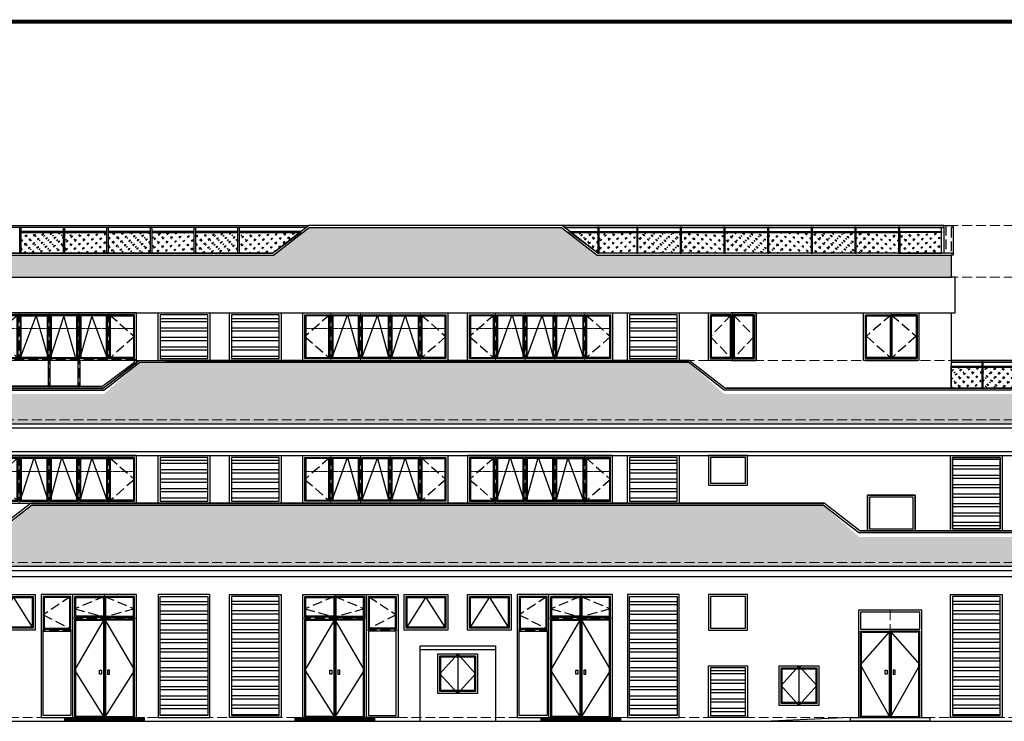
# Model space of a CAD drawing. Extents: x 447288 to 563800, y -194684 to 241749.
# Tile 68 of 91: x 502313 to 527129, y 3407 to 21095. Entities that reach past the tile are written whole.
import ezdxf

# ---------------------------------------------------------------- set-up
doc = ezdxf.new("R2010")
doc.units = 0
doc.header["$LTSCALE"] = 1000
doc.linetypes.add('__DASH', pattern=[0.35, 0.25, -0.1])
doc.linetypes.add('DASH', pattern=[0.35, 0.25, -0.1])
doc.layers.add('A-ASIS', color=115, linetype='DASH', lineweight=0, plot=False)
for name, color, linetype in [('A-ELEV-HATCH', 8, 'Continuous'), ('A-ELEV-HRAL', 3, 'Continuous'), ('A-ELEV-WIN1', 135, 'Continuous'), ('A-GRND', 7, 'Continuous'), ('A-OVER', 7, 'Continuous'), ('A-PUB_HATCH', 8, 'Continuous')]:
    doc.layers.add(name, color=color, linetype=linetype)

# ---------------------------------------------------------------- blocks, each defined once
blk = doc.blocks.new('dfgdry')
at = {"layer": 'A-ASIS', "color": 3, "linetype": '__DASH', "ltscale": 0.1}
for points in [[(680624, 58834), (679999, 58834), (679999, 59184), (680624, 59184)], [(682924, 58834), (683549, 58834), (683549, 59184), (682924, 59184)]]:
    blk.add_lwpolyline(points, close=True, dxfattribs=at)
at = {"layer": 'A-ASIS'}
for points in [[(680649, 59234), (680649, 58034)], [(681399, 59234), (681399, 58034)], [(682149, 59234), (682149, 58034)], [(682899, 59234), (682899, 58034)]]:
    blk.add_lwpolyline(points, dxfattribs=at)
at = {"layer": 'A-ASIS', "color": 2, "linetype": '__DASH', "ltscale": 0.1}
for points in [[(680674, 58834), (681374, 58834), (681374, 59184), (680674, 59184)], [(682124, 58834), (681424, 58834), (681424, 59184), (682124, 59184)], [(682874, 58834), (682174, 58834), (682174, 59184), (682874, 59184)]]:
    blk.add_lwpolyline(points, close=True, dxfattribs=at)
at = {"layer": 'A-ELEV-WIN1'}
for points in [[(679949, 59234), (683599, 59234), (683599, 58034), (679949, 58034)], [(679949, 59234), (683599, 59234), (683599, 58034), (679949, 58034)], [(680599, 59159), (680024, 59159), (680024, 58109), (680599, 58109)], [(681349, 59159), (680699, 59159), (680699, 58109), (681349, 58109)], [(681449, 59159), (682099, 59159), (682099, 58109), (681449, 58109)], [(682199, 59159), (682849, 59159), (682849, 58109), (682199, 58109)], [(682949, 59159), (683524, 59159), (683524, 58109), (682949, 58109)]]:
    blk.add_lwpolyline(points, close=True, dxfattribs=at)
for points in [[(681374, 58084), (679999, 58084), (679999, 59184), (681374, 59184)], [(680624, 59184), (680624, 58084)], [(680674, 59184), (680674, 58084)], [(680674, 58084), (681074, 59184), (681374, 58084)], [(681374, 59184), (681374, 58084)], [(681424, 59184), (682124, 59184)], [(681424, 59184), (681424, 58084)], [(682124, 58084), (681824, 59184), (681424, 58084)], [(682124, 58084), (682124, 59184)], [(682174, 59184), (682874, 59184)], [(682174, 58084), (682174, 59184)], [(682874, 58084), (682524, 59184), (682174, 58084)], [(682874, 58084), (682874, 59184)], [(682924, 59184), (683549, 59184), (683549, 58084), (682924, 58084)], [(682924, 58084), (682924, 59184)], [(682124, 58084), (681424, 58084)], [(682874, 58084), (682174, 58084)]]:
    blk.add_lwpolyline(points, dxfattribs=at)
at = {"layer": 'A-ELEV-WIN1', "linetype": '__DASH'}
for points in [[(680624, 59184), (679999, 58634), (680624, 58084)], [(682924, 59184), (683549, 58634), (682924, 58084)]]:
    blk.add_lwpolyline(points, dxfattribs=at)
blk = doc.blocks.new('dfdsv')
at = {"layer": 'A-ELEV-WIN1'}
for points in [[(676749, 53234), (676749, 54234), (677749, 54234), (677749, 53234)], [(676799, 53284), (676799, 54184), (677699, 54184), (677699, 53284)], [(676824, 53309), (676824, 54159), (677674, 54159), (677674, 53309)]]:
    blk.add_lwpolyline(points, close=True, dxfattribs=at)
for points in [[(677248, 54234), (676799, 53734), (677249, 53234), (677699, 53734), (677249, 54234)], [(677248, 54234), (677249, 53234)]]:
    blk.add_lwpolyline(points, dxfattribs=at)
blk = doc.blocks.new('asdaf')
at = {"layer": 'A-OVER'}
blk.add_lwpolyline([(676299, 52534), (676299, 54434), (678199, 54434), (678199, 52534)], dxfattribs=at)
blk.add_lwpolyline([(676299, 54434), (678199, 54434), (678199, 54334), (676299, 54334)], close=True, dxfattribs=at)
blk.add_blockref('dfdsv', (0, 0), dxfattribs=at)
blk = doc.blocks.new('ASDFF')
at = {"layer": 'A-ELEV-WIN1'}
for points in [[(676499, 55334), (677599, 55334), (677599, 54434), (676499, 54434)], [(676549, 55284), (677549, 55284), (677549, 54484), (676549, 54484)], [(676574, 55259), (677524, 55259), (677524, 54509), (676574, 54509)]]:
    blk.add_lwpolyline(points, close=True, dxfattribs=at)
blk.add_lwpolyline([(676574, 54509), (677049, 55259), (677524, 54509)], dxfattribs=at)
blk = doc.blocks.new('SDFGSDGF')
at = {"layer": 'A-ELEV-WIN1'}
h = blk.add_hatch(dxfattribs=at)
h.set_pattern_fill('ANSI32', color=256, scale=50, angle=315, style=0)
h.set_pattern_definition([(0, (0, 0), (6e-14, 238.125), []), (0, (79.38, -79.38), (6e-14, 238.125), [])])
h.paths.add_polyline_path([(678369, 55684), (679569, 55684), (679569, 52684), (678369, 52684)])
for points in [[(679619, 55734), (678319, 55734), (678319, 52634), (679619, 52634)], [(678369, 55684), (679569, 55684), (679569, 52684), (678369, 52684)]]:
    blk.add_lwpolyline(points, close=True, dxfattribs=at)
blk = doc.blocks.new('DFBDF')
at = {"layer": 'A-ASIS'}
for p, q in [((680799, 55734), (680799, 52634)), ((681599, 52634), (681599, 55734)), ((681599, 52634), (681599, 55734)), ((681599, 55134), (679999, 55134)), ((681599, 54835), (682399, 54835))]:
    blk.add_line(p, q, dxfattribs=at)
at = {"layer": 'A-ELEV-WIN1'}
for points in [[(679999, 55734), (682399, 55734), (682399, 52634), (681599, 52634), (681599, 52634), (679999, 52634), (679999, 52634), (679999, 52634)], [(680049, 55684), (681549, 55684), (681549, 55159), (680049, 55159)], [(680049, 55684), (680799, 55684), (680799, 55159), (680049, 55159)], [(680074, 55659), (680774, 55659), (680774, 55184), (680074, 55184)], [(680799, 55159), (681549, 55159), (681549, 55684), (680799, 55684)], [(680824, 55184), (681524, 55184), (681524, 55659), (680824, 55659)], [(681599, 55734), (682399, 55734), (682399, 52634), (681599, 52634)], [(681649, 55684), (682349, 55684), (682349, 54860), (681649, 54860)], [(681674, 55659), (682324, 55659), (682324, 54885), (681674, 54885)], [(680049, 55109), (680799, 55109), (680799, 52634), (680049, 52634)], [(681549, 55109), (680799, 55109), (680799, 52634), (681549, 52634)], [(680074, 55084), (680774, 55084), (680774, 52659), (680074, 52659)], [(681524, 55084), (680824, 55084), (680824, 52659), (681524, 52659)], [(682349, 54810), (681649, 54810), (681649, 52684), (682349, 52684)], [(680674, 53822), (680724, 53822), (680724, 53722), (680674, 53722)], [(680924, 53822), (680874, 53822), (680874, 53722), (680924, 53722)]]:
    blk.add_lwpolyline(points, close=True, dxfattribs=at)
at = {"layer": 'A-ELEV-WIN1', "linetype": '__DASH'}
for points in [[(680799, 55684), (680049, 55372), (680799, 55159)], [(680799, 55684), (681549, 55372), (680799, 55159)], [(681649, 55684), (682349, 55222), (681649, 54860)]]:
    blk.add_lwpolyline(points, dxfattribs=at)
at = {"layer": 'A-ELEV-WIN1'}
blk.add_lwpolyline([(680799, 55109), (680049, 53822), (680799, 52634), (681549, 53822), (680799, 55109)], dxfattribs=at)
at = {"layer": 'A-OVER'}
blk.add_lwpolyline([(679999, 55734), (682399, 55734), (682399, 52634), (682099, 52634), (682099, 52634), (680499, 52634), (680499, 52634), (679999, 52634)], close=True, dxfattribs=at)
blk = doc.blocks.new('SDFDS')
at = {"layer": 'A-ASIS'}
for p, q in [((721099, 52634), (721099, 55334)), ((721899, 55334), (721899, 52634))]:
    blk.add_line(p, q, dxfattribs=at)
at = {"layer": 'A-ELEV-WIN1'}
for points in [[(722649, 55284), (721149, 55284), (721149, 54859), (722649, 54859)], [(721149, 54809), (721899, 54809), (721899, 52634), (721149, 52634)], [(721174, 54784), (721874, 54784), (721874, 52659), (721174, 52659)], [(722649, 54809), (721899, 54809), (721899, 52634), (722649, 52634)], [(722624, 54784), (721924, 54784), (721924, 52659), (722624, 52659)], [(721774, 53822), (721824, 53822), (721824, 53722), (721774, 53722)], [(722024, 53822), (721974, 53822), (721974, 53722), (722024, 53722)]]:
    blk.add_lwpolyline(points, close=True, dxfattribs=at)
blk.add_lwpolyline([(721899, 54809), (722649, 53959), (721899, 52634), (721149, 53959), (721899, 54809)], dxfattribs=at)
blk = doc.blocks.new('SDFGDSG')
at = {"layer": 'A-ELEV-WIN1'}
h = blk.add_hatch(dxfattribs=at)
h.set_pattern_fill('ANSI32', color=256, scale=50, angle=315, style=0)
h.set_pattern_definition([(0, (0, 3900), (6e-14, 238.125), []), (0, (79.38, 3820.63), (6e-14, 238.125), [])])
h.paths.add_polyline_path([(774329, 59184), (773129, 59184), (773129, 57384), (774329, 57384)])
for points in [[(773079, 59234), (774379, 59234), (774379, 57334), (773079, 57334)], [(773079, 59234), (774379, 59234), (774379, 57334), (773079, 57334)], [(774329, 59184), (773129, 59184), (773129, 57384), (774329, 57384)], [(773129, 59184), (774329, 59184), (774329, 57384), (773129, 57384)]]:
    blk.add_lwpolyline(points, close=True, dxfattribs=at)
blk = doc.blocks.new('DFGDGHR')
at = {"layer": 'A-OVER'}
h = blk.add_hatch(dxfattribs=at)
h.set_pattern_fill('玻璃1', color=8, scale=20)
h.set_pattern_definition([(45, (48967.07, 67708.13), (-97.976716, 97.976716), [44.8, -115.2]), (45, (48986.27, 67716.13), (-97.976716, 97.976716), [19.2, -140.8]), (45, (48967.07, 67716.13), (-97.976716, 97.976716), [32, -128]), (45, (48976.67, 67708.13), (107.48023, -107.48023), [40, -120]), (45, (48967.07, 67700.13), (-97.976716, 97.976716), [64, -96]), (45, (48967.07, 67724.13), (-97.976716, 97.976716), [16, -144])])
h.paths.add_polyline_path([(722759, 88447), (721689, 88447), (721689, 87922), (722759, 87922)])
at = {"layer": 'A-ELEV-HRAL', "color": 46}
for points in [[(721659, 88572), (721689, 88572), (721689, 87922), (721659, 87922)], [(721689, 88447), (722759, 88447), (722759, 88472), (721689, 88472)]]:
    blk.add_lwpolyline(points, close=True, dxfattribs=at)
at = {"layer": 'A-OVER', "color": 8}
blk.add_lwpolyline([(722759, 88447), (721689, 88447), (721689, 87922), (722759, 87922)], close=True, dxfattribs=at)
blk = doc.blocks.new('DFZAG')
at = {"layer": 'A-ASIS'}
for points in [[(700, 0), (700, -1150)], [(1450, 1), (1450, -1899)], [(2200, 1), (2200, -1899)], [(2950, 0), (2950, -1150)], [(3625, -1175), (50, -1175)]]:
    blk.add_lwpolyline(points, dxfattribs=at)
at = {"layer": 'A-ASIS', "color": 3, "linetype": '__DASH', "ltscale": 0.1}
for points in [[(675, -50), (50, -50), (50, -400), (675, -400)], [(2975, -50), (3600, -50), (3600, -400), (2975, -400)]]:
    blk.add_lwpolyline(points, close=True, dxfattribs=at)
at = {"layer": 'A-ASIS', "color": 2, "linetype": '__DASH', "ltscale": 0.1}
for points in [[(725, -49), (1425, -49), (1425, -400), (725, -400)], [(2175, -49), (1475, -49), (1475, -400), (2175, -400)], [(2925, -49), (2225, -49), (2225, -400), (2925, -400)]]:
    blk.add_lwpolyline(points, close=True, dxfattribs=at)
at = {"layer": 'A-ELEV-WIN1'}
for points in [[(3650, -1258), (3650, 0), (0, 0), (0, -1900), (2815, -1900), (3650, -1258)], [(3650, -1265), (3650, 0), (0, 0), (0, -1900), (2815, -1900)], [(3600, -1244), (3600, -50), (50, -50), (50, -1850), (2794, -1850)], [(675, -1150), (675, -50), (50, -50), (50, -1150)], [(1425, -1149), (1425, -49), (725, -50), (725, -1150)], [(725, -1150), (1125, -75), (1425, -1149)], [(1475, -1149), (1475, -49), (2175, -50), (2175, -1150)], [(2125, -1150), (1825, -75), (1475, -1149)], [(2225, -1149), (2225, -49), (2925, -50), (2925, -1150)], [(2925, -1150), (2525, -75), (2225, -1149)], [(3600, -1150), (3600, -50), (2975, -50), (2975, -1150)], [(3600, -1150), (75, -1150)], [(3600, -1200), (75, -1200)], [(2815, -1900), (3650, -1265)]]:
    blk.add_lwpolyline(points, dxfattribs=at)
at = {"layer": 'A-ELEV-WIN1', "linetype": '__DASH'}
for points in [[(675, -50), (50, -600), (675, -1150)], [(2975, -50), (3600, -600), (2975, -1150)]]:
    blk.add_lwpolyline(points, dxfattribs=at)
at = {"layer": 'A-ELEV-WIN1'}
for points in [[(650, -75), (75, -74), (75, -1124), (650, -1125)], [(750, -75), (1400, -74), (1400, -1124), (750, -1125)], [(2150, -75), (1500, -74), (1500, -1124), (2150, -1125)], [(2900, -75), (2250, -74), (2250, -1124), (2900, -1125)], [(3000, -75), (3575, -74), (3575, -1124), (3000, -1125)], [(75, -1200), (1425, -1199), (1425, -1849), (75, -1850)], [(1475, -1199), (2175, -1199), (2175, -1849), (1475, -1849)], [(3600, -1200), (2225, -1199), (2225, -1849), (2794, -1850), (3600, -1244)]]:
    blk.add_lwpolyline(points, close=True, dxfattribs=at)
blk = doc.blocks.new('XDFZ')
at = {"layer": 'A-ELEV-WIN1'}
h = blk.add_hatch(dxfattribs=at)
h.set_pattern_fill('ANSI32', color=256, scale=50, angle=315, style=0)
h.set_pattern_definition([(0, (-757218.78, -52634.38), (6e-14, 238.125), []), (0, (-757139.4, -52713.75), (6e-14, 238.125), [])])
h.paths.add_polyline_path([(1250, 1150), (50, 1150), (50, 50), (1250, 50)])
for points in [[(0, 1200), (1300, 1200), (1300, 0), (0, 0)], [(1250, 1150), (50, 1150), (50, 50), (1250, 50)]]:
    blk.add_lwpolyline(points, close=True, dxfattribs=at)
blk = doc.blocks.new('ZSDFA')
at = {"layer": 'A-ELEV-WIN1'}
for points in [[(1200, -899), (1200, 0), (0, 0), (0, -900)], [(1150, -849), (1150, -50), (50, -50), (50, -850)]]:
    blk.add_lwpolyline(points, close=True, dxfattribs=at)
at = {"layer": 'A-OVER'}
blk.add_lwpolyline([(0, 1), (1200, 1), (1200, -900), (0, -900)], close=True, dxfattribs=at)
blk = doc.blocks.new('SAFEDAWE')
at = {"layer": 'A-ASIS'}
blk.add_lwpolyline([(500, 0), (500, -1150)], dxfattribs=at)
at = {"layer": 'A-ELEV-WIN1'}
for points in [[(-200, 0), (1200, 0), (1200, -1200), (-200, -1200)], [(-150, -50), (1150, -50), (1150, -1150), (-150, -1150)], [(475, -1125), (-125, -1125), (-125, -75), (475, -75)], [(525, -75), (1125, -75), (1125, -1125), (525, -1125)]]:
    blk.add_lwpolyline(points, close=True, dxfattribs=at)
at = {"layer": 'A-ELEV-WIN1', "linetype": '__DASH'}
for points in [[(500, -50), (-125, -588), (500, -1150)], [(500, -50), (1125, -588), (500, -1150)]]:
    blk.add_lwpolyline(points, dxfattribs=at)
at = {"layer": 'A-ELEV-WIN1'}
for points in [[(1150, -1125), (1150, -50), (500, -50), (500, -1150)], [(-150, -1150), (1150, -1150)], [(-150, -1200), (1150, -1200)]]:
    blk.add_lwpolyline(points, dxfattribs=at)
at = {"layer": 'A-OVER'}
for points in [[(-200, 0), (1200, 0), (1200, -1200), (-200, -1200)], [(-150, -50), (1150, -50), (1150, -1150), (-150, -1150)]]:
    blk.add_lwpolyline(points, close=True, dxfattribs=at)
blk = doc.blocks.new('SFAF')
at = {"layer": 'A-ELEV-WIN1'}
for points in [[(175, -1200), (175, -1200), (-450, -1200), (-450, 0), (175, 0)], [(125, -1200), (125, -1200), (750, -1200), (750, 0), (125, 0)], [(150, 0), (149, -1200)]]:
    blk.add_lwpolyline(points, dxfattribs=at)
for points in [[(-450, 0), (750, 0), (750, -1200), (-450, -1200)], [(-400, -1150), (-400, -50), (125, -50), (125, -1150)], [(125, -50), (-400, -50), (-400, -1150), (125, -1150)], [(-375, -1125), (-375, -75), (100, -75), (100, -1125)], [(700, -1150), (700, -50), (175, -50), (175, -1150)], [(175, -50), (700, -50), (700, -1150), (175, -1150)], [(675, -1125), (675, -75), (200, -75), (200, -1125)]]:
    blk.add_lwpolyline(points, close=True, dxfattribs=at)
at = {"layer": 'A-ELEV-WIN1', "linetype": '__DASH'}
for points in [[(125, -50), (-400, -600), (125, -1150)], [(175, -50), (700, -600), (175, -1150)]]:
    blk.add_lwpolyline(points, dxfattribs=at)
blk = doc.blocks.new('SZDFAE')
at = {"layer": 'A-ELEV-WIN1'}
for points in [[(750, -749), (750, 0), (-230, 0), (-230, -749)], [(700, -699), (700, -50), (-180, -50), (-180, -699)]]:
    blk.add_lwpolyline(points, close=True, dxfattribs=at)
blk = doc.blocks.new('ASFAWE')
at = {"layer": 'A-ELEV-WIN1'}
for points in [[(0, -901), (0, 0), (-980, -1), (-980, -902)], [(-50, -851), (-50, -50), (-930, -51), (-930, -852)]]:
    blk.add_lwpolyline(points, close=True, dxfattribs=at)

msp = doc.modelspace()

# ---------------------------------------------------------------- hatches: boundary and pattern name
at = {"layer": 'A-ELEV-HATCH'}
h = msp.add_hatch(dxfattribs=at)
h.set_pattern_fill('DOTS', color=256, scale=100, style=0)
h.set_pattern_definition([(360, (-312626.91, -925.8), (79.375, 158.75), [0, -158.75])])
h.paths.add_polyline_path([(515969.2, 15857.1), (509607.2, 15857.1), (508707.2, 15157.1), (489088.2, 15157.1), (489088.2, 14607.1), (525788.2, 14607.1), (525788.2, 15157.1), (516869.2, 15157.1)])
h.paths.add_polyline_path([(519169.2, 12457.1), (505988.2, 12457.1), (505337.2, 12457.1), (504437.2, 11657.1), (491999.2, 11657.1), (491099.2, 12457.1), (472318.6, 12457.1), (472318.6, 12257.1), (472318.6, 10907.1), (537787.6, 10907.4), (537938.2, 10907.2), (537938.2, 11657.1), (520069.2, 11657.1)])
h.paths.add_polyline_path([(543788.2, 8057.1), (523465.9, 8057.1), (522565.9, 8857.1), (502610.4, 8857.1), (501710.4, 8057.1), (494215.9, 8057.1), (493315.9, 8857.1), (472318.6, 8857.1), (472318.6, 7507.1), (472318.6, 7307.1), (541715.8, 7307.1), (543788.2, 7307.1)])
at = {"layer": 'A-ELEV-WIN1'}
h = msp.add_hatch(dxfattribs=at)
h.set_pattern_fill('ANSI32', color=256, scale=50, angle=315, style=0)
h.set_pattern_definition([(0, (-172703.05, -49127.03), (6e-14, 238.125), []), (0, (-172623.67, -49206.4), (6e-14, 238.125), [])])
h.paths.add_polyline_path([(520603.2, 4757.5), (519723.2, 4757.5), (519723.2, 3557.1), (520603.2, 3557.1)])
at = {"layer": 'A-OVER'}
h = msp.add_hatch(dxfattribs=at)
h.set_pattern_fill('玻璃1', color=8, scale=20)
h.set_pattern_definition([(45, (-99283.48, -5106.89), (-97.976716, 97.976716), [44.8, -115.2]), (45, (-99264.28, -5098.89), (-97.976716, 97.976716), [19.2, -140.8]), (45, (-99283.48, -5098.89), (-97.976716, 97.976716), [32, -128]), (45, (-99273.88, -5106.89), (107.48023, -107.48023), [40, -120]), (45, (-99283.48, -5114.89), (-97.976716, 97.976716), [64, -96]), (45, (-99283.48, -5090.89), (-97.976716, 97.976716), [16, -144])])
h.paths.add_polyline_path([(509391.3, 15732.1), (507843.2, 15732.1), (507843.2, 15207.1), (508688.2, 15207.1)])
h = msp.add_hatch(dxfattribs=at)
h.set_pattern_fill('玻璃1', color=8, scale=20)
h.set_pattern_definition([(45, (-193778.05, -41869.03), (-97.976716, 97.976716), [44.8, -115.2]), (45, (-193758.85, -41861.03), (-97.976716, 97.976716), [19.2, -140.8]), (45, (-193778.05, -41861.03), (-97.976716, 97.976716), [32, -128]), (45, (-193768.45, -41869.03), (107.48023, -107.48023), [40, -120]), (45, (-193778.05, -41877.03), (-97.976716, 97.976716), [64, -96]), (45, (-193778.05, -41853.03), (-97.976716, 97.976716), [16, -144])])
h.paths.add_polyline_path([(516185, 15732.1), (516888.2, 15732.1), (516888.2, 15207.1)])
h = msp.add_hatch(dxfattribs=at)
h.set_pattern_fill('玻璃1', color=8, scale=20)
h.set_pattern_definition([(45, (48967.07, 67608.13), (-97.976716, 97.976716), [44.8, -115.2]), (45, (48986.27, 67616.13), (-97.976716, 97.976716), [19.2, -140.8]), (45, (48967.07, 67616.13), (-97.976716, 97.976716), [32, -128]), (45, (48976.67, 67608.13), (107.48023, -107.48023), [40, -120]), (45, (48967.07, 67600.13), (-97.976716, 97.976716), [64, -96]), (45, (48967.07, 67624.13), (-97.976716, 97.976716), [16, -144])])
h.paths.add_polyline_path([(516918.2, 15732.1), (517863.2, 15732.1), (517863.2, 15207.1), (516918.2, 15207.1)])
h = msp.add_hatch(dxfattribs=at)
h.set_pattern_fill('玻璃1', color=8, scale=20)
h.set_pattern_definition([(45, (-141635.98, -13112.43), (-97.976716, 97.976716), [44.8, -115.2]), (45, (-141616.78, -13104.43), (-97.976716, 97.976716), [19.2, -140.8]), (45, (-141635.98, -13104.43), (-97.976716, 97.976716), [32, -128]), (45, (-141626.38, -13112.43), (107.48023, -107.48023), [40, -120]), (45, (-141635.98, -13120.43), (-97.976716, 97.976716), [64, -96]), (45, (-141635.98, -13096.43), (-97.976716, 97.976716), [16, -144])])
h.paths.add_polyline_path([(525548.2, 15732.1), (524493.2, 15732.1), (524493.2, 15207.1), (525548.2, 15207.1)])
h = msp.add_hatch(dxfattribs=at)
h.set_pattern_fill('玻璃1', color=8, scale=20)
h.set_pattern_definition([(45, (-123635.98, 13169.88), (-97.976716, 97.976716), [44.8, -115.2]), (45, (-123616.78, 13177.88), (-97.976716, 97.976716), [19.2, -140.8]), (45, (-123635.98, 13177.88), (-97.976716, 97.976716), [32, -128]), (45, (-123626.38, 13169.88), (107.48023, -107.48023), [40, -120]), (45, (-123635.98, 13161.88), (-97.976716, 97.976716), [64, -96]), (45, (-123635.98, 13185.88), (-97.976716, 97.976716), [16, -144])])
h.paths.add_polyline_path([(525788.2, 12332.1), (526563.2, 12332.1), (526563.2, 11807.1), (525788.2, 11807.1)])
at = {"layer": 'A-PUB_HATCH'}
h = msp.add_hatch(dxfattribs=at)
h.set_pattern_fill('普通砖', color=256, scale=10, angle=135)
h.set_pattern_definition([(180, (-36237.692, -12.696), (-2e-15, -25.00001), [])])
h.paths.add_polyline_path([(503453.2, 3407.1), (503453.2, 3507.1), (505453.2, 3507.1), (505453.2, 3407.1)])
h = msp.add_hatch(dxfattribs=at)
h.set_pattern_fill('普通砖', color=256, scale=10, angle=135)
h.set_pattern_definition([(180, (-30437.692, -12.693), (-2e-15, -25.00001), [])])
h.paths.add_polyline_path([(509253.2, 3407.1), (509253.2, 3507.1), (511253.2, 3507.1), (511253.2, 3407.1)])
h = msp.add_hatch(dxfattribs=at)
h.set_pattern_fill('普通砖', color=256, scale=10, angle=135)
h.set_pattern_definition([(180, (-24237.692, -12.696), (-2e-15, -25.00001), [])])
h.paths.add_polyline_path([(515453.2, 3407.1), (515453.2, 3507.1), (517453.2, 3507.1), (517453.2, 3407.1)])

# ---------------------------------------------------------------- linework, layer by layer
at = {"layer": 'A-ASIS'}
for p, q in [((466217, 15907.1), (550402, 15907.1)), ((466217.6, 14607.1), (550402.6, 14607.1)), ((466217.6, 12507.1), (550402.6, 12507.1)), ((466217.6, 11007.1), (550402.6, 11007.1)), ((466217.6, 7407.1), (550402.6, 7407.1)), ((503653.2, 3507.1), (503653.2, 6607.1)), ((503653.2, 3507.1), (503653.2, 6607.1)), ((504453.2, 6607.1), (504453.2, 3507.1)), ((515653.2, 3507.1), (515653.2, 6607.1)), ((515653.2, 3507.1), (515653.2, 6607.1)), ((516453.2, 6607.1), (516453.2, 3507.1)), ((503653.2, 6007.1), (505253.2, 6007.1)), ((515653.2, 6007.1), (517253.2, 6007.1)), ((503653.1, 5708), (502853.1, 5708)), ((515653.1, 5708), (514853.1, 5708)), ((489088.2, 3507.1), (550402.6, 3507.1)), ((466217.6, 3407.1), (550402.6, 3407.1))]:
    msp.add_line(p, q, dxfattribs=at)
at = {"layer": 'A-ELEV-HRAL', "color": 46}
for points in [[(509537.5, 15857.1), (489098.2, 15857.1), (489098.2, 15907.1), (509588.2, 15907.1)], [(516038.8, 15857.1), (525608.2, 15857.1), (525608.2, 15907.1), (515988.2, 15907.1)], [(525788.2, 12457.1), (537608.2, 12457.1), (537608.2, 12507.1), (525788.2, 12507.1)]]:
    msp.add_lwpolyline(points, dxfattribs=at)
for points in [[(507813.2, 15857.1), (507843.2, 15857.1), (507843.2, 15207.1), (507813.2, 15207.1)], [(507843.2, 15732.1), (509391.3, 15732.1), (509419.4, 15757.1), (507843.2, 15757.1)], [(516888.2, 15732.1), (516185, 15732.1), (516156.9, 15757.1), (516888.2, 15757.1)], [(516918.2, 15857.1), (516888.2, 15857.1), (516888.2, 15207.1), (516918.2, 15207.1)], [(517863.2, 15732.1), (516918.2, 15732.1), (516918.2, 15757.1), (517863.2, 15757.1)], [(517893.2, 15857.1), (517863.2, 15857.1), (517863.2, 15207.1), (517893.2, 15207.1)], [(517893.2, 15857.1), (517863.2, 15857.1), (517863.2, 15207.1), (517893.2, 15207.1)], [(518993.2, 15857.1), (518963.2, 15857.1), (518963.2, 15207.1), (518993.2, 15207.1)], [(520093.2, 15857.1), (520063.2, 15857.1), (520063.2, 15207.1), (520093.2, 15207.1)], [(525548.2, 15732.1), (524493.2, 15732.1), (524493.2, 15757.1), (525548.2, 15757.1)], [(525608.2, 15207.1), (525548.2, 15207.1), (525548.2, 15857.1), (525608.2, 15857.1)], [(526593.2, 12457.1), (526563.2, 12457.1), (526563.2, 11807.1), (526593.2, 11807.1)], [(526563.2, 12332.1), (525788.2, 12332.1), (525788.2, 12357.1), (526563.2, 12357.1)]]:
    msp.add_lwpolyline(points, close=True, dxfattribs=at)
at = {"layer": 'A-ELEV-WIN1'}
for points in [[(505253.2, 6607.1), (502853.2, 6607.1), (502853.2, 3507.1), (503653.2, 3507.1), (503653.2, 3507.1), (505253.2, 3507.1), (505253.2, 3507.1), (505253.2, 3507.1)], [(503653.2, 6607.1), (502853.2, 6607.1), (502853.2, 3507.1), (503653.2, 3507.1)], [(503603.2, 6557.1), (502903.2, 6557.1), (502903.1, 5733), (503603.1, 5733)], [(503578.2, 6532.1), (502928.2, 6532.1), (502928.1, 5758), (503578.1, 5758)], [(505203.2, 6557.1), (503703.2, 6557.1), (503703.2, 6032.1), (505203.2, 6032.1)], [(504453.2, 6032.1), (503703.2, 6032.1), (503703.2, 6557.1), (504453.2, 6557.1)], [(504428.2, 6057.1), (503728.2, 6057.1), (503728.2, 6532.1), (504428.2, 6532.1)], [(505203.2, 6557.1), (504453.2, 6557.1), (504453.2, 6032.1), (505203.2, 6032.1)], [(505178.2, 6532.1), (504478.2, 6532.1), (504478.2, 6057.1), (505178.2, 6057.1)], [(517253.2, 6607.1), (514853.2, 6607.1), (514853.2, 3507.1), (515653.2, 3507.1), (515653.2, 3507.1), (517253.2, 3507.1), (517253.2, 3507.1), (517253.2, 3507.1)], [(515653.2, 6607.1), (514853.2, 6607.1), (514853.2, 3507.1), (515653.2, 3507.1)], [(515603.2, 6557.1), (514903.2, 6557.1), (514903.1, 5733), (515603.1, 5733)], [(515578.2, 6532.1), (514928.2, 6532.1), (514928.1, 5758), (515578.1, 5758)], [(517203.2, 6557.1), (515703.2, 6557.1), (515703.2, 6032.1), (517203.2, 6032.1)], [(516453.2, 6032.1), (515703.2, 6032.1), (515703.2, 6557.1), (516453.2, 6557.1)], [(516428.2, 6057.1), (515728.2, 6057.1), (515728.2, 6532.1), (516428.2, 6532.1)], [(517203.2, 6557.1), (516453.2, 6557.1), (516453.2, 6032.1), (517203.2, 6032.1)], [(517178.2, 6532.1), (516478.2, 6532.1), (516478.2, 6057.1), (517178.2, 6057.1)], [(525053.2, 6207.1), (523453.2, 6207.1), (523453.2, 3507.1), (523453.2, 3507.1), (523453.2, 3507.1), (524553.2, 3507.1), (524553.2, 3507.1), (525053.2, 3507.1)], [(503703.2, 5982.1), (504453.2, 5982.1), (504453.2, 3507.1), (503703.2, 3507.1)], [(503728.2, 5957.1), (504428.2, 5957.1), (504428.2, 3532.1), (503728.2, 3532.1)], [(505203.2, 5982.1), (504453.2, 5982.1), (504453.2, 3507.1), (505203.2, 3507.1)], [(505178.2, 5957.1), (504478.2, 5957.1), (504478.2, 3532.1), (505178.2, 3532.1)], [(515703.2, 5982.1), (516453.2, 5982.1), (516453.2, 3507.1), (515703.2, 3507.1)], [(515728.2, 5957.1), (516428.2, 5957.1), (516428.2, 3532.1), (515728.2, 3532.1)], [(517203.2, 5982.1), (516453.2, 5982.1), (516453.2, 3507.1), (517203.2, 3507.1)], [(517178.2, 5957.1), (516478.2, 5957.1), (516478.2, 3532.1), (517178.2, 3532.1)], [(502903.1, 5683), (503603.1, 5683), (503603.2, 3557.1), (502903.2, 3557.1)], [(514903.1, 5683), (515603.1, 5683), (515603.2, 3557.1), (514903.2, 3557.1)], [(519673.2, 4807.5), (520653.2, 4807.5), (520653.2, 3507.1), (519673.2, 3507.1)], [(520603.2, 4757.5), (519723.2, 4757.5), (519723.2, 3557.1), (520603.2, 3557.1)], [(504328.2, 4694.6), (504378.2, 4694.6), (504378.2, 4594.6), (504328.2, 4594.6)], [(504578.2, 4694.6), (504528.2, 4694.6), (504528.2, 4594.6), (504578.2, 4594.6)], [(516328.2, 4694.6), (516378.2, 4694.6), (516378.2, 4594.6), (516328.2, 4594.6)], [(516578.2, 4694.6), (516528.2, 4694.6), (516528.2, 4594.6), (516578.2, 4594.6)]]:
    msp.add_lwpolyline(points, close=True, dxfattribs=at)
at = {"layer": 'A-ELEV-WIN1', "linetype": '__DASH'}
for points in [[(503603.2, 6557.1), (502903.2, 6094.6), (503603.1, 5733)], [(504453.2, 6557.1), (503703.2, 6244.6), (504453.2, 6032.1)], [(504453.2, 6557.1), (505203.2, 6244.6), (504453.2, 6032.1)], [(515603.2, 6557.1), (514903.2, 6094.6), (515603.1, 5733)], [(516453.2, 6557.1), (515703.2, 6244.6), (516453.2, 6032.1)], [(516453.2, 6557.1), (517203.2, 6244.6), (516453.2, 6032.1)]]:
    msp.add_lwpolyline(points, dxfattribs=at)
at = {"layer": 'A-ELEV-WIN1'}
for points in [[(504453.2, 5982.1), (505203.2, 4694.6), (504453.2, 3507.1), (503703.2, 4694.6), (504453.2, 5982.1)], [(516453.2, 5982.1), (517203.2, 4694.6), (516453.2, 3507.1), (515703.2, 4694.6), (516453.2, 5982.1)]]:
    msp.add_lwpolyline(points, dxfattribs=at)
at = {"layer": 'A-GRND'}
msp.add_line((469878.8, 3407.1), (547509.3, 3407.1), dxfattribs=at)
at = {"layer": 'A-GRND', "const_width": 100}
msp.add_lwpolyline([(544646.3, 21044.9), (467601.4, 21044.9)], dxfattribs=at)
at = {"layer": 'A-OVER'}
for p, q in [((504418.2, 11757.1), (491999.2, 11757.1)), ((504418.2, 11807.1), (492018.2, 11807.1))]:
    msp.add_line(p, q, dxfattribs=at)
for points in [[(489088.2, 15207.1), (508688.2, 15207.1), (509588.2, 15907.1)], [(508688.2, 15207.1), (509588.2, 15907.1)], [(525788.2, 15207.1), (516888.2, 15207.1), (515988.2, 15907.1), (509588.2, 15907.1)], [(515988.2, 15907.1), (525688.2, 15907.1)], [(525688.2, 15907.1), (525688.2, 15907.1), (525838.2, 15907.1), (525838.2, 15207.1)], [(489088.2, 15157.1), (508707.2, 15157.1), (509607.2, 15857.1), (515969.2, 15857.1), (516869.2, 15157.1), (525788.2, 15157.1)], [(508688.2, 15207.1), (489038.2, 15207.1), (489038.2, 15157.1), (489088.2, 15157.1)], [(525788.2, 15207.1), (525838.2, 15207.1), (525838.2, 15157.1), (525788.2, 15157.1)], [(525788.2, 15157.1), (525788.2, 14607.1)], [(489088.2, 14607.1), (525788.2, 14607.1)], [(525788.2, 13707.1), (525888.2, 13707.1), (525888.2, 14607.1), (525788.2, 14607.1)], [(489088.2, 13707.1), (525788.2, 13707.1)], [(525788.2, 13707.1), (525788.2, 11807.1)], [(492018.2, 11807.1), (504418.2, 11807.1), (505318.2, 12507.1), (519188.2, 12507.1)], [(492018.2, 11757.1), (504437.2, 11757.1), (505337.2, 12457.1), (519169.2, 12457.1)], [(537788.2, 11807.1), (520088.2, 11807.1), (519188.2, 12507.1), (505988.2, 12507.1)], [(537937.9, 11757.1), (520069.2, 11757.1), (519169.2, 12457.1), (505988.2, 12457.1)], [(525788.2, 12507.2), (537608.2, 12507.1)], [(520088.2, 11807.1), (537987.9, 11807.1), (537987.9, 11757.1), (537938.2, 11757.1)], [(472318.6, 10907.1), (537787.6, 10907.4)], [(494053.2, 10107.6), (519773.2, 10107.3)], [(519773.2, 10107.3), (537787.6, 10107.4)], [(472318.6, 8857.1), (493315.9, 8857.1), (494215.9, 8157.1), (501710.4, 8157.1), (502610.4, 8857.1), (522565.9, 8857.1)], [(494238.2, 8207.1), (501688.2, 8207.1), (502588.2, 8907.1), (522588.2, 8907.1)], [(543688.2, 8207.1), (523488.2, 8207.1), (522588.2, 8907.1), (502588.2, 8907.1)], [(543788.2, 8157.1), (523465.9, 8157.1), (522565.9, 8857.1), (502610.4, 8857.1)], [(523488.2, 8207.1), (543838.2, 8207.1), (543838.2, 8157.1), (543788.2, 8157.1)], [(541715.8, 7307.1), (472168.6, 7307.1), (472168.6, 7207.1), (472318.6, 7057.1), (541715.8, 7057.1)], [(472168.6, 7207.1), (541715.8, 7207.1)], [(523253.2, 3507.1), (521253.2, 3407.1)]]:
    msp.add_lwpolyline(points, dxfattribs=at)
at = {"layer": 'A-OVER', "color": 8, "linetype": '__DASH'}
for points in [[(525653.2, 15907.1), (525653.2, 15207.1)], [(525788.2, 15907.1), (525838.2, 15907.1), (525838.2, 15857.1), (525788.2, 15857.1)], [(525788.2, 15857.1), (525788.2, 15207.1)]]:
    msp.add_lwpolyline(points, dxfattribs=at)
at = {"layer": 'A-OVER', "color": 8}
for points in [[(509391.3, 15732.1), (507843.2, 15732.1), (507843.2, 15207.1), (508688.2, 15207.1)], [(516185, 15732.1), (516888.2, 15732.1), (516888.2, 15207.1), (516888.2, 15207.1)], [(516918.2, 15732.1), (517863.2, 15732.1), (517863.2, 15207.1), (516918.2, 15207.1)], [(525548.2, 15732.1), (524493.2, 15732.1), (524493.2, 15207.1), (525548.2, 15207.1)], [(525788.2, 12332.1), (526563.2, 12332.1), (526563.2, 11807.1), (525788.2, 11807.1)]]:
    msp.add_lwpolyline(points, close=True, dxfattribs=at)
at = {"layer": 'A-OVER', "elevation": 64.4}
for points in [[(472318.5, 10807.1), (537787.6, 10807.1)], [(472318.5, 10207.1), (537787.6, 10207.1)]]:
    msp.add_lwpolyline(points, dxfattribs=at)
at = {"layer": 'A-OVER'}
for points in [[(505253.2, 6607.1), (502853.2, 6607.1), (502853.2, 3507.1), (503153.2, 3507.1), (503153.2, 3507.1), (504753.2, 3507.1), (504753.2, 3507.1), (505253.2, 3507.1)], [(517253.2, 6607.1), (514853.2, 6607.1), (514853.2, 3507.1), (515153.2, 3507.1), (515153.2, 3507.1), (516753.2, 3507.1), (516753.2, 3507.1), (517253.2, 3507.1)], [(503453.2, 3507.1), (505453.2, 3507.1), (505453.2, 3407.1), (503453.2, 3407.1)], [(509253.2, 3507.1), (511253.2, 3507.1), (511253.2, 3407.1), (509253.2, 3407.1)], [(515453.2, 3507.1), (517453.2, 3507.1), (517453.2, 3407.1), (515453.2, 3407.1)], [(525253.2, 3507.1), (525253.2, 3407.1), (523253.2, 3407.1), (523253.2, 3507.1)]]:
    msp.add_lwpolyline(points, close=True, dxfattribs=at)

# ---------------------------------------------------------------- block references
for name, p in [('DFGDGHR', (-219345.6, -72715)), ('DFGDGHR', (-218245.6, -72715)), ('DFGDGHR', (-217145.6, -72715)), ('DFGDGHR', (-216045.6, -72715)), ('DFGDGHR', (-214945.6, -72715)), ('DFZAG', (501603.2, 13707.1)), ('XDFZ', (505803.2, 12507.1)), ('XDFZ', (507603.2, 12507.1)), ('dfgdry', (-170496, -45527)), ('dfgdry', (-166346, -45527)), ('XDFZ', (517633.2, 12507.1)), ('SFAF', (520123.1, 13706.7)), ('SAFEDAWE', (523778.2, 13706.6)), ('XDFZ', (505803.1, 8907.7)), ('XDFZ', (507603.1, 8907.7)), ('dfgdry', (-170496, -49127)), ('XDFZ', (517633.1, 8907.7)), ('SZDFAE', (519903.2, 10106.3)), ('SDFGDSG', (-247305.6, -49127)), ('ZSDFA', (523678.2, 9105.8)), ('ASDFF', (-174896, -48727)), ('SDFGSDGF', (-172516, -49127)), ('DFBDF', (-170546, -49127)), ('ASDFF', (-164496, -48727)), ('ASDFF', (-162896, -48727)), ('SDFGSDGF', (-160686, -49127)), ('ASFAWE', (520653.2, 6607.7)), ('SDFDS', (-197645.6, -49127)), ('asdaf', (-163896, -49127)), ('dfdsv', (-155296, -49426.7))]:
    msp.add_blockref(name, p, dxfattribs=at)
at = {"layer": 'A-OVER', "xscale": -1}
for name, p in [('DFGDGHR', (1240651.9, -72715)), ('DFGDGHR', (1241751.9, -72715)), ('DFGDGHR', (1242851.9, -72715)), ('DFGDGHR', (1243951.9, -72715)), ('DFGDGHR', (1245051.9, -72715)), ('DFGDGHR', (1246151.9, -72715)), ('DFGDGHR', (1249351.9, -76115)), ('dfgdry', (1185202.4, -49127)), ('dfgdry', (1197202.4, -49127)), ('SDFGSDGF', (1187222.4, -49127)), ('SDFGSDGF', (1205392.4, -49127))]:
    msp.add_blockref(name, p, dxfattribs=at)

doc.saveas('drawing.dxf')
